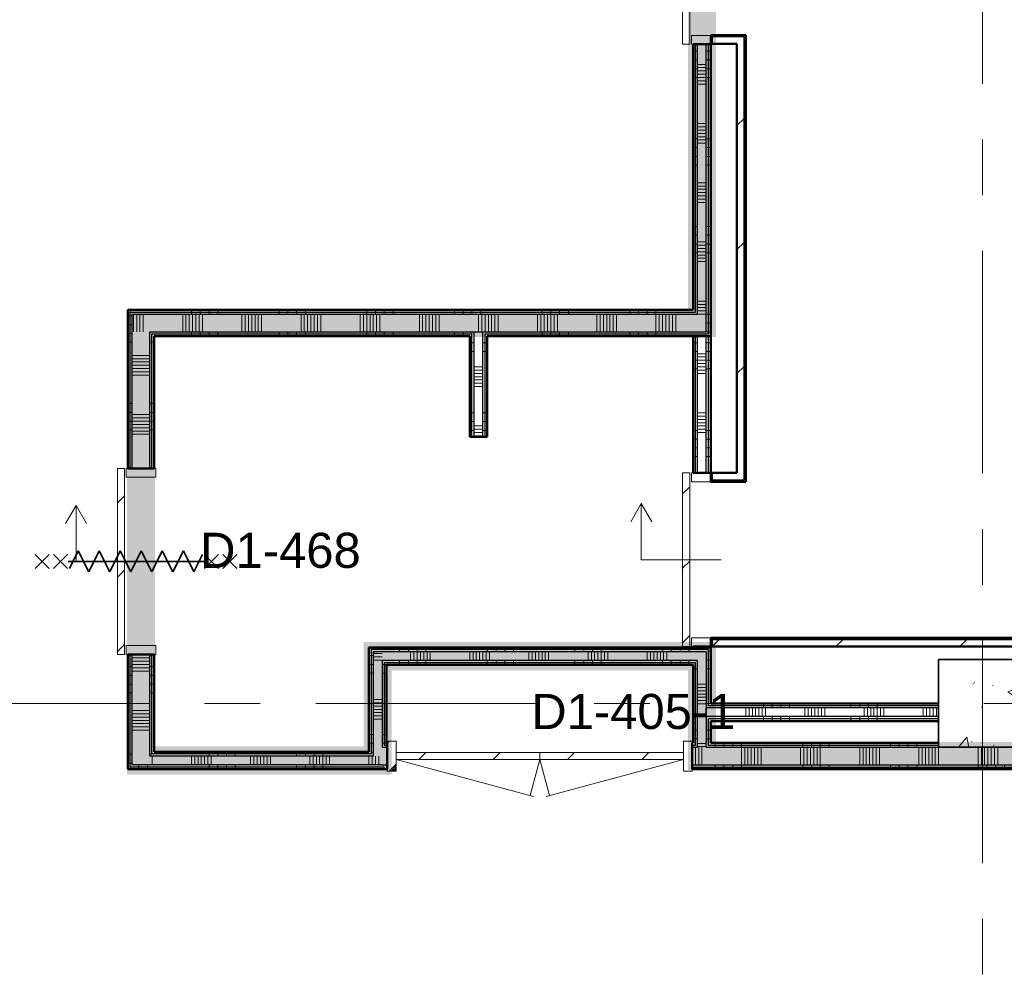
# Model space of a CAD drawing. Extents: x -2538 to 83400, y -8040 to 61900.
# Tile 5 of 105: x 10108 to 15725, y 6187 to 11700. Entities that reach past the tile are written whole.
import ezdxf

# ---------------------------------------------------------------- set-up
doc = ezdxf.new("R2010")
doc.units = 0
doc.header["$LTSCALE"] = 100
doc.linetypes.add('SCHEIDING_BRANDWEREND60', pattern=[3.2, 0.8, -1.6, 0.8])
doc.linetypes.add('stramien', pattern=[22.225, 12.7, -3.175, 3.175, -3.175])
for name, color, linetype, lineweight in [('00---0--FM-RUIMTENR', 7, 'Continuous', 18), ('BA20----_WANDEN', 14, 'Continuous', 50), ('BL$1A---_ALGEMEEN', 7, 'Continuous', 18), ('BL$7A---_STRAMIEN', 7, 'Continuous', 18), ('BL$8F---_HID-WAND', 7, 'Continuous', 18), ('BL20----_WANDEN', 7, 'Continuous', 25), ('BL28----_CONSTRUCTIES', 4, 'Continuous', 18), ('BL30----_BRANDSYMBOLEN', 14, 'Continuous', 35), ('BL30----_KOZIJNEN', 14, 'Continuous', 25), ('BL40----_BRANDWERENDESCHEIDING_60MIN', 84, 'SCHEIDING_BRANDWEREND60', 158)]:
    doc.layers.add(name, color=color, linetype=linetype, lineweight=lineweight)
doc.styles.add('Arial', font='arial.ttf', dxfattribs={"height": 200})
pattern_1 = [(45, (1253.4, 5927.3), (-353.553, 353.553), [])]
pattern_2 = [(90, (12587.5, 9895), (-500, 2e-12), []), (90, (12637.5, 9895), (-500, 2e-12), []), (90, (12687.5, 9895), (-500, 2e-12), []), (90, (12737.5, 9895), (-500, 2e-12), [])]
pattern_3 = [(180, (10875, 8860), (-3e-12, -500), []), (180, (10875, 8910), (-3e-12, -500), []), (180, (10875, 8960), (-3e-12, -500), []), (180, (10875, 9010), (-3e-12, -500), [])]
pattern_4 = [(270, (11337.5, 7525), (500, -2e-12), []), (270, (11287.5, 7525), (500, -2e-12), []), (270, (11237.5, 7525), (500, -2e-12), []), (270, (11187.5, 7525), (500, -2e-12), [])]
pattern_5 = [(0, (12100, 7622.5), (0, 500), []), (0, (12100, 7572.5), (0, 500), []), (0, (12100, 7522.5), (0, 500), []), (0, (12100, 7472.5), (0, 500), [])]
pattern_6 = [(270, (12925, 8120), (500, -2e-12), []), (270, (12875, 8120), (500, -2e-12), []), (270, (12825, 8120), (500, -2e-12), []), (270, (12775, 8120), (500, -2e-12), [])]
pattern_7 = [(90, (26575, 7425), (-500, -2e-12), []), (90, (26625, 7425), (-500, -2e-12), []), (90, (26675, 7425), (-500, -2e-12), []), (90, (26725, 7425), (-500, -2e-12), [])]
pattern_8 = [(270, (14500, 7800), (500, -2e-12), []), (270, (14450, 7800), (500, -2e-12), []), (270, (14400, 7800), (500, -2e-12), []), (270, (14350, 7800), (500, -2e-12), [])]
pattern_9 = [(180, (12775, 9807.5), (-4e-12, -500), []), (180, (12775, 9857.5), (-4e-12, -500), []), (180, (12775, 9907.5), (-4e-12, -500), []), (180, (12775, 9957.5), (-4e-12, -500), [])]
pattern_10 = [(225, (11941.6, 1572.68), (212.132, -212.132), [])]
pattern_11 = [(180, (14050, 11870), (7e-13, -500), []), (180, (14050, 11920), (7e-13, -500), []), (180, (14050, 11970), (7e-13, -500), []), (180, (14050, 12020), (7e-13, -500), [])]
pattern_12 = [(180, (14050, 9207.5), (-1e-12, -500), []), (180, (14050, 9257.5), (-1e-12, -500), []), (180, (14050, 9307.5), (-1e-12, -500), []), (180, (14050, 9357.5), (-1e-12, -500), [])]
pattern_13 = [(180, (14050, 7997.5), (-1e-12, -500), []), (180, (14050, 8047.5), (-1e-12, -500), []), (180, (14050, 8097.5), (-1e-12, -500), []), (180, (14050, 8147.5), (-1e-12, -500), [])]

# ---------------------------------------------------------------- blocks, each defined once
blk = doc.blocks.new('28_CL_beton - kolom - Betonkolom 500x500-V37-1')
at = {"layer": 'BL28----_CONSTRUCTIES'}
h = blk.add_hatch(dxfattribs=at)
h.set_pattern_fill('FP_39', color=256, style=0, pattern_type=2)
h.set_pattern_definition([(50, (-14346.6, -1872.7), (728.737, -63.756), [76.2, -838.2]), (355, (-14346.6, -1872.7), (-140.97, 764.228), [60.96, -670.56]), (100.451, (-14285.9, -1878), (587.77, 700.467), [64.76, -712.36]), (46.184, (-14346.6, -1669.5), (1084.316, -168.17), [114.3, -1257.3]), (96.636, (-14256.2, -1683.5), (949.61, 989.71), [97.14, -1068.54]), (351.184, (-14346.6, -1669.5), (949.62, 989.7), [91.44, -1005.84]), (21, (-14245, -1720.3), (606.458, -409.06), [76.2, -838.2]), (326, (-14245, -1720.3), (247.21, 736.753), [60.96, -670.56]), (71.451, (-14194.5, -1754.4), (853.668, 327.685), [64.76, -712.36]), (37.5, (-14346.6, -1872.68), (12.3547, 338.22), [3.353, -659.079, 3.353, -677.367, -673.1]), (37.5, (-14346.6, -1872.68), (12.3547, 338.22), [-1343.152, 3.353, -669.747]), (7.5, (-14346.6, -1872.68), (267.279, 400.722), [3.353, -384.759, 3.353, -643.839, -256.54]), (7.5, (-14346.6, -1872.68), (267.279, 400.722), [-1035.304, 3.353, -253.187]), (327.5, (-14573.18, -1872.68), (542.3633, -22.9153), [3.353, -250.647, 3.353, -789.127, -1051.56]), (327.5, (-14573.18, -1872.68), (542.3633, -22.9153), [-1046.48, 3.353, -1048.207]), (317.5, (-14674.78, -1872.7), (592.517, 101.707), [3.353, -326.847, 3.353, -522.935, -746.76]), (317.5, (-14674.78, -1872.7), (592.517, 101.707), [-856.488, 3.353, -743.407])])
h.paths.add_polyline_path([(-250, -250), (250, -250), (250, 250), (-250, 250)], flags=0)
at = {"layer": 'BL28----_CONSTRUCTIES', "lineweight": 35}
for p, q in [((250, 250), (-250, 250)), ((-250, 250), (-250, -250)), ((250, -250), (250, 250)), ((-250, -250), (250, -250))]:
    blk.add_line(p, q, dxfattribs=at)
blk = doc.blocks.new('32_DR_AMC_s_enkele schuifdeur_dt1 - 990x2160-V236-1')
at = {"layer": 'BL30----_KOZIJNEN', "lineweight": 18}
h = blk.add_hatch(dxfattribs=at)
h.set_pattern_fill('FP_1196', color=256, style=0, pattern_type=2)
h.set_pattern_definition([(315, (-2367.68, 12746.6), (212.132, 212.132), [])])
h.paths.add_polyline_path([(-170, 70), (820, 70), (820, 110), (-170, 110)], flags=0)
at = {"layer": 'BL$1A---_ALGEMEEN'}
for p, q in [((645, 346), (541.1, 406)), ((325, -109.9), (325, 346)), ((325, 346), (645, 346)), ((645, 346), (541.1, 286))]:
    blk.add_line(p, q, dxfattribs=at)
at = {"layer": 'BL30----_KOZIJNEN', "lineweight": 18}
for p, q in [((820, 110), (-170, 110)), ((-170, 110), (-170, 70)), ((-170, 70), (820, 70)), ((-120, 60), (-170, 60)), ((-170, 60), (-170, -60)), ((-120, -60), (-120, 60)), ((820, 60), (770, 60)), ((770, 60), (770, -60)), ((820, 70), (820, 110)), ((820, -60), (820, 60)), ((-170, -60), (-120, -60)), ((770, -60), (820, -60))]:
    blk.add_line(p, q, dxfattribs=at)
blk = doc.blocks.new('32_DR_AMC_s_enkele schuifdeur_dt1 - 1660x2160_wbdbo60-V245-1')
at = {"layer": 'BL30----_KOZIJNEN', "lineweight": 18}
h = blk.add_hatch(dxfattribs=at)
h.set_pattern_fill('FP_1213', color=256, style=0, pattern_type=2)
h.set_pattern_definition([(135, (6787.7, -12746.6), (-500, -500), []), (135, (6787.7, -12576.6), (-500, -500), []), (135, (6787.7, -12566.6), (-500, -500), []), (135, (6787.7, -12556.6), (-500, -500), []), (135, (6787.7, -12546.6), (-500, -500), []), (135, (6787.7, -12536.6), (-500, -500), []), (135, (6787.7, -12526.6), (-500, -500), []), (135, (6787.7, -12516.6), (-500, -500), [])])
h.paths.add_polyline_path([(1155, -40), (1155, 60), (1105, 60), (1105, -60), (1155, -60)], flags=0)
h = blk.add_hatch(dxfattribs=at)
h.set_pattern_fill('FP_1214', color=256, style=0, pattern_type=2)
h.set_pattern_definition([(135, (6787.68, -12746.6), (-212.132, -212.132), [])])
h.paths.add_polyline_path([(1155, -70), (-505, -70), (-505, -110), (1155, -110)], flags=0)
at = {"layer": 'BL$1A---_ALGEMEEN'}
for p, q in [((325, 109.9), (325, -346)), ((645, -346), (541.1, -286)), ((325, -346), (645, -346)), ((645, -346), (541.1, -406))]:
    blk.add_line(p, q, dxfattribs=at)
at = {"layer": 'BL30----_BRANDSYMBOLEN'}
for p, q in [((285, 466.4), (365, 546.4)), ((365, 466.4), (285, 546.4)), ((285, 361.4), (365, 441.4)), ((365, 361.4), (285, 441.4)), ((365, 351.4), (265, 301.4)), ((325, -416.3), (325, 358.7)), ((325, -416.3), (325, 358.7)), ((265, 301.4), (385, 241.4)), ((385, 241.4), (265, 181.4)), ((265, 181.4), (385, 121.4)), ((385, 121.4), (265, 61.4)), ((265, 61.4), (385, 1.4)), ((385, 1.4), (265, -58.6)), ((265, -58.6), (385, -118.6)), ((385, -118.6), (265, -178.6)), ((265, -178.6), (385, -238.6)), ((385, -238.6), (265, -298.6)), ((265, -298.6), (385, -358.6)), ((385, -358.6), (285, -408.6)), ((365, -498.7), (285, -418.6)), ((285, -498.7), (365, -418.6)), ((285, -603.6), (365, -523.6)), ((365, -603.6), (285, -523.6))]:
    blk.add_line(p, q, dxfattribs=at)
at = {"layer": 'BL30----_KOZIJNEN', "lineweight": 18}
for p, q in [((-505, -60), (-505, 60)), ((-505, 60), (-455, 60)), ((-455, 60), (-455, -60)), ((1105, -60), (1105, 60)), ((1105, 60), (1155, 60)), ((1155, 60), (1155, -60)), ((-455, -60), (-505, -60)), ((-505, -70), (1155, -70)), ((-505, -110), (-505, -70)), ((1155, -110), (-505, -110)), ((1155, -60), (1105, -60)), ((1155, -70), (1155, -110))]:
    blk.add_line(p, q, dxfattribs=at)
blk = doc.blocks.new('32_DR_AMC_s_enkele schuifdeur_dt1 - 1060x2160_wbdbo60-V252-1')
at = {"layer": 'BL30----_KOZIJNEN', "lineweight": 18}
h = blk.add_hatch(dxfattribs=at)
h.set_pattern_fill('FP_1227', color=256, style=0, pattern_type=2)
h.set_pattern_definition([(315, (-2357.68, 9546.6), (212.132, 212.132), [])])
h.paths.add_polyline_path([(-205, 95), (855, 95), (855, 135), (-205, 135)], flags=0)
at = {"layer": 'BL$1A---_ALGEMEEN'}
for p, q in [((645, 371), (541.1, 431)), ((325, -84.9), (325, 371)), ((325, 371), (645, 371)), ((645, 371), (541.1, 311))]:
    blk.add_line(p, q, dxfattribs=at)
at = {"layer": 'BL30----_BRANDSYMBOLEN'}
for p, q in [((285, 603.6), (365, 523.6)), ((365, 603.6), (285, 523.6)), ((365, 498.7), (285, 418.6)), ((285, 498.7), (365, 418.6)), ((385, 358.6), (285, 408.6)), ((325, 416.3), (325, -358.7)), ((325, 416.3), (325, -358.7)), ((265, 298.6), (385, 358.6)), ((385, 238.6), (265, 298.6)), ((265, 178.6), (385, 238.6)), ((385, 118.6), (265, 178.6)), ((265, 58.6), (385, 118.6)), ((385, -1.4), (265, 58.6)), ((265, -61.4), (385, -1.4)), ((385, -121.4), (265, -61.4)), ((265, -181.4), (385, -121.4)), ((385, -241.4), (265, -181.4)), ((265, -301.4), (385, -241.4)), ((365, -351.4), (265, -301.4)), ((285, -361.4), (365, -441.4)), ((365, -361.4), (285, -441.4)), ((285, -466.4), (365, -546.4)), ((365, -466.4), (285, -546.4))]:
    blk.add_line(p, q, dxfattribs=at)
at = {"layer": 'BL30----_KOZIJNEN', "lineweight": 18}
for p, q in [((855, 135), (-205, 135)), ((-205, 135), (-205, 95)), ((855, 95), (855, 135)), ((-205, 95), (855, 95)), ((-155, 85), (-205, 85)), ((-205, 85), (-205, -85)), ((-155, -85), (-155, 85)), ((855, 85), (805, 85)), ((805, 85), (805, -85)), ((855, -85), (855, 85)), ((-205, -85), (-155, -85)), ((805, -85), (855, -85))]:
    blk.add_line(p, q, dxfattribs=at)
blk = doc.blocks.new('32_DR_AMC_s_dubbele deur_dt1 - 1740x2160-V273-1')
at = {"layer": 'BL30----_KOZIJNEN', "lineweight": 18}
h = blk.add_hatch(dxfattribs=at)
h.set_pattern_fill('FP_1277', color=256, style=0, pattern_type=2)
h.set_pattern_definition([(225, (11941.6, 1572.7), (500, -500), []), (225, (11771.6, 1572.7), (500, -500), []), (225, (11761.6, 1572.7), (500, -500), []), (225, (11751.6, 1572.7), (500, -500), []), (225, (11741.6, 1572.7), (500, -500), []), (225, (11731.6, 1572.7), (500, -500), []), (225, (11721.6, 1572.7), (500, -500), []), (225, (11711.6, 1572.7), (500, -500), [])])
h.paths.add_polyline_path([(-750, 85), (-750, -85), (-700, -85), (-700, 85)], flags=0)
h.paths.add_polyline_path([(940, 85), (940, -85), (990, -85), (990, 85)], flags=0)
h = blk.add_hatch(dxfattribs=at)
h.set_pattern_fill('FP_1276', color=256, style=0, pattern_type=2)
h.set_pattern_definition(pattern_10)
h.paths.add_polyline_path([(-700, 20), (-700, -20), (120, -20), (120, 20)], flags=0)
h = blk.add_hatch(dxfattribs=at)
h.set_pattern_fill('FP_1276', color=256, style=0, pattern_type=2)
h.set_pattern_definition(pattern_10)
h.paths.add_polyline_path([(120, 20), (120, -20), (940, -20), (939, 20)], flags=0)
for p, q in [((-700, 20), (84.4, 230.2)), ((120, 20), (65.1, 225)), ((120, 20), (174.9, 225)), ((940, 20), (155.6, 230.2)), ((-700, 85), (-750, 85)), ((-750, 85), (-750, -85)), ((-700, -85), (-700, 85)), ((990, 85), (940, 85)), ((940, 85), (940, -85)), ((990, -85), (990, 85)), ((120, 20), (-700, 20)), ((-700, 20), (-700, -20)), ((120, -20), (120, 20)), ((940, 20), (120, 20)), ((120, 20), (120, -20)), ((940, -20), (940, 20)), ((-700, -20), (120, -20)), ((120, -20), (940, -20)), ((-750, -85), (-700, -85)), ((940, -85), (990, -85))]:
    blk.add_line(p, q, dxfattribs=at)

msp = doc.modelspace()

# ---------------------------------------------------------------- hatches: boundary and pattern name
at = {"layer": 'BA20----_WANDEN', "lineweight": 18}
h = msp.add_hatch(dxfattribs=at)
h.set_pattern_fill('FP_1365', color=256, angle=90, style=0, pattern_type=2)
h.set_pattern_definition(pattern_11)
h.paths.add_polyline_path([(14050, 9907.5), (14050, 11560), (14037.5, 11560), (14037.5, 9907.5)], flags=0)
h.paths.add_polyline_path([(14037.5, 13220), (14050, 13220), (14050, 13432.5), (14037.5, 13432.5), (14037.5, 13295)], flags=0)
h = msp.add_hatch(dxfattribs=at)
h.set_pattern_fill('FP_1365', color=256, angle=90, style=0, pattern_type=2)
h.set_pattern_definition(pattern_11)
h.paths.add_polyline_path([(14037.5, 9920), (14037.5, 11560), (14025, 11560), (14025, 9920)], flags=0)
h.paths.add_polyline_path([(14025, 13220), (14037.5, 13220), (14037.5, 13420), (14025, 13420), (14025, 13295)], flags=0)
h = msp.add_hatch(dxfattribs=at)
h.set_pattern_fill('FP_1366', color=256, angle=90, style=0, pattern_type=2)
h.set_pattern_definition([(180, (14050, 11670), (-2e-12, -337.5), []), (180, (14050, 11688.75), (-2e-12, -337.5), []), (180, (14050, 11707.5), (-2e-12, -337.5), []), (180, (14050, 11726.25), (-2e-12, -337.5), []), (180, (14050, 11745), (-2e-12, -337.5), []), (180, (14050, 11763.75), (-2e-12, -337.5), []), (180, (14050, 11782.5), (-2e-12, -337.5), [])])
h.paths.add_polyline_path([(14025, 10020), (14025, 11560), (13975, 11560), (13975, 10020)], flags=0)
h.paths.add_polyline_path([(13975, 13220), (14025, 13220), (14025, 13320), (13975, 13320), (13975, 13295)], flags=0)
h = msp.add_hatch(dxfattribs=at)
h.set_pattern_fill('FP_1365', color=256, angle=90, style=0, pattern_type=2)
h.set_pattern_definition(pattern_11)
h.paths.add_polyline_path([(13962.5, 10045), (13962.5, 11560), (13950, 11560), (13950, 10045)], flags=0)
h.paths.add_polyline_path([(13962.5, 13220), (13962.5, 13295), (13950, 13295), (13950, 13220)], flags=0)
h = msp.add_hatch(dxfattribs=at)
h.set_pattern_fill('FP_1365', color=256, angle=90, style=0, pattern_type=2)
h.set_pattern_definition(pattern_11)
h.paths.add_polyline_path([(13962.5, 10032.5), (13975, 10032.5), (13975, 11560), (13962.5, 11560), (13962.5, 10045)], flags=0)
h.paths.add_polyline_path([(13962.5, 13220), (13975, 13220), (13975, 13307.5), (13962.5, 13307.5), (13962.5, 13295)], flags=0)
h = msp.add_hatch(dxfattribs=at)
h.set_pattern_fill('FP_44', color=256, style=0, pattern_type=2)
h.set_pattern_definition(pattern_1)
h.paths.add_polyline_path([(14240, 9065), (14250, 9065), (14250, 11602), (14240, 11602), (14240, 9075)], flags=0)
h = msp.add_hatch(dxfattribs=at)
h.set_pattern_fill('FP_44', color=256, style=0, pattern_type=2)
h.set_pattern_definition(pattern_1)
h.paths.add_polyline_path([(14240, 9075), (14240, 11562), (14200, 11562), (14200, 9075)], flags=0)
h = msp.add_hatch(dxfattribs=at)
h.set_pattern_fill('FP_1079', color=256, angle=90, style=0, pattern_type=2)
h.set_pattern_definition(pattern_2)
h.paths.add_polyline_path([(13709, 10032.5), (13962.5, 10032.5), (13962.5, 10045), (10725, 10045), (10725, 10032.5), (12303.9, 10032.5)], flags=0)
h = msp.add_hatch(dxfattribs=at)
h.set_pattern_fill('FP_1081', color=256, angle=90, style=0, pattern_type=2)
h.set_pattern_definition(pattern_3)
h.paths.add_polyline_path([(10737.5, 7425), (10737.5, 8080), (10725, 8080), (10725, 7425)], flags=0)
h.paths.add_polyline_path([(10737.5, 9140), (10737.5, 10032.5), (10725, 10032.5), (10725, 9140)], flags=0)
h = msp.add_hatch(dxfattribs=at)
h.set_pattern_fill('FP_1079', color=256, angle=90, style=0, pattern_type=2)
h.set_pattern_definition(pattern_2)
h.paths.add_polyline_path([(13975, 10020), (13975, 10032.5), (10737.5, 10032.5), (10737.5, 10020), (13709, 10020)], flags=0)
h = msp.add_hatch(dxfattribs=at)
h.set_pattern_fill('FP_1081', color=256, angle=90, style=0, pattern_type=2)
h.set_pattern_definition(pattern_3)
h.paths.add_polyline_path([(10750, 7437.5), (10750, 8080), (10737.5, 8080), (10737.5, 7437.5)], flags=0)
h.paths.add_polyline_path([(10750, 9140), (10750, 10020), (10737.5, 10020), (10737.5, 9140)], flags=0)
h = msp.add_hatch(dxfattribs=at)
h.set_pattern_fill('FP_1080', color=256, angle=90, style=0, pattern_type=2)
h.set_pattern_definition([(90, (12387.5, 9895), (-337.5, 1e-12), []), (90, (12406.25, 9895), (-337.5, 1e-12), []), (90, (12425, 9895), (-337.5, 1e-12), []), (90, (12443.75, 9895), (-337.5, 1e-12), []), (90, (12462.5, 9895), (-337.5, 1e-12), []), (90, (12481.25, 9895), (-337.5, 1e-12), []), (90, (12500, 9895), (-337.5, 1e-12), [])])
h.paths.add_polyline_path([(12700, 9920), (14025, 9920), (14025, 10020), (10750, 10020), (10750, 9920), (12303.9, 9920)], flags=0)
h = msp.add_hatch(dxfattribs=at)
h.set_pattern_fill('FP_1082', color=256, angle=90, style=0, pattern_type=2)
h.set_pattern_definition([(180, (10875, 8660), (-2e-12, -337.5), []), (180, (10875, 8678.75), (-2e-12, -337.5), []), (180, (10875, 8697.5), (-2e-12, -337.5), []), (180, (10875, 8716.25), (-2e-12, -337.5), []), (180, (10875, 8735), (-2e-12, -337.5), []), (180, (10875, 8753.75), (-2e-12, -337.5), []), (180, (10875, 8772.5), (-2e-12, -337.5), [])])
h.paths.add_polyline_path([(10850, 7450), (10850, 8080), (10750, 8080), (10750, 7450)], flags=0)
h.paths.add_polyline_path([(10850, 9140), (10850, 9920), (10750, 9920), (10750, 9140)], flags=0)
h = msp.add_hatch(dxfattribs=at)
h.set_pattern_fill('FP_1079', color=256, angle=90, style=0, pattern_type=2)
h.set_pattern_definition(pattern_2)
h.paths.add_polyline_path([(13709, 9907.5), (14037.5, 9907.5), (14037.5, 9920), (12750, 9920), (12750, 9907.5), (12762.5, 9907.5)], flags=0)
h.paths.add_polyline_path([(12303.9, 9907.5), (12700, 9907.5), (12700, 9920), (10850, 9920), (10850, 9907.5), (10862.5, 9907.5)], flags=0)
h = msp.add_hatch(dxfattribs=at)
h.set_pattern_fill('FP_1081', color=256, angle=90, style=0, pattern_type=2)
h.set_pattern_definition(pattern_3)
h.paths.add_polyline_path([(10862.5, 7500), (10862.5, 8080), (10850, 8080), (10850, 7500)], flags=0)
h.paths.add_polyline_path([(10850, 9140), (10862.5, 9140), (10862.5, 9907.5), (10850, 9907.5), (10850, 9895)], flags=0)
h = msp.add_hatch(dxfattribs=at)
h.set_pattern_fill('FP_1079', color=256, angle=90, style=0, pattern_type=2)
h.set_pattern_definition(pattern_2)
h.paths.add_polyline_path([(14050, 9895), (14050, 9907.5), (12762.5, 9907.5), (12762.5, 9895), (13709, 9895)], flags=0)
h.paths.add_polyline_path([(12687.5, 9895), (12687.5, 9907.5), (10862.5, 9907.5), (10862.5, 9895), (12675, 9895)], flags=0)
h = msp.add_hatch(dxfattribs=at)
h.set_pattern_fill('FP_1081', color=256, angle=90, style=0, pattern_type=2)
h.set_pattern_definition(pattern_3)
h.paths.add_polyline_path([(10875, 7512.5), (10875, 8080), (10862.5, 8080), (10862.5, 7512.5)], flags=0)
h.paths.add_polyline_path([(10875, 9140), (10875, 9895), (10862.5, 9895), (10862.5, 9140)], flags=0)
h = msp.add_hatch(dxfattribs=at)
h.set_pattern_fill('FP_1174', color=256, angle=90, style=0, pattern_type=2)
h.set_pattern_definition(pattern_9)
h.paths.add_polyline_path([(12687.5, 9320), (12687.5, 9895), (12675, 9895), (12675, 9320)], flags=0)
h = msp.add_hatch(dxfattribs=at)
h.set_pattern_fill('FP_1174', color=256, angle=90, style=0, pattern_type=2)
h.set_pattern_definition(pattern_9)
h.paths.add_polyline_path([(12700, 9320), (12700, 9907.5), (12687.5, 9907.5), (12687.5, 9320)], flags=0)
h = msp.add_hatch(dxfattribs=at)
h.set_pattern_fill('FP_1175', color=256, angle=90, style=0, pattern_type=2)
h.set_pattern_definition([(180, (12775, 9607.5), (-1e-12, -337.5), []), (180, (12775, 9626.25), (-1e-12, -337.5), []), (180, (12775, 9645), (-1e-12, -337.5), []), (180, (12775, 9663.75), (-1e-12, -337.5), []), (180, (12775, 9682.5), (-1e-12, -337.5), []), (180, (12775, 9701.25), (-1e-12, -337.5), []), (180, (12775, 9720), (-1e-12, -337.5), [])])
h.paths.add_polyline_path([(12700, 9320), (12750, 9320), (12750, 9920), (12700, 9920), (12700, 9895)], flags=0)
h = msp.add_hatch(dxfattribs=at)
h.set_pattern_fill('FP_1174', color=256, angle=90, style=0, pattern_type=2)
h.set_pattern_definition(pattern_9)
h.paths.add_polyline_path([(12762.5, 9320), (12762.5, 9907.5), (12750, 9907.5), (12750, 9320)], flags=0)
h = msp.add_hatch(dxfattribs=at)
h.set_pattern_fill('FP_1174', color=256, angle=90, style=0, pattern_type=2)
h.set_pattern_definition(pattern_9)
h.paths.add_polyline_path([(12775, 9320), (12775, 9895), (12762.5, 9895), (12762.5, 9320)], flags=0)
h = msp.add_hatch(dxfattribs=at)
h.set_pattern_fill('FP_1367', color=256, angle=90, style=0, pattern_type=2)
h.set_pattern_definition(pattern_12)
h.paths.add_polyline_path([(13962.5, 8120), (13962.5, 8125), (13950, 8125), (13950, 8120)], flags=0)
h.paths.add_polyline_path([(13962.5, 9115), (13962.5, 9895), (13950, 9895), (13950, 9115)], flags=0)
h = msp.add_hatch(dxfattribs=at)
h.set_pattern_fill('FP_1367', color=256, angle=90, style=0, pattern_type=2)
h.set_pattern_definition(pattern_12)
h.paths.add_polyline_path([(13975, 8120), (13975, 8125), (13962.5, 8125), (13962.5, 8120)], flags=0)
h.paths.add_polyline_path([(13975, 9115), (13975, 9895), (13962.5, 9895), (13962.5, 9115)], flags=0)
h = msp.add_hatch(dxfattribs=at)
h.set_pattern_fill('FP_1368', color=256, angle=90, style=0, pattern_type=2)
h.set_pattern_definition([(180, (14050, 9007.5), (-7e-13, -337.5), []), (180, (14050, 9026.25), (-7e-13, -337.5), []), (180, (14050, 9045), (-7e-13, -337.5), []), (180, (14050, 9063.75), (-7e-13, -337.5), []), (180, (14050, 9082.5), (-7e-13, -337.5), []), (180, (14050, 9101.25), (-7e-13, -337.5), []), (180, (14050, 9120), (-7e-13, -337.5), [])])
h.paths.add_polyline_path([(14025, 8120), (14025, 8125), (13975, 8125), (13975, 8120)], flags=0)
h.paths.add_polyline_path([(14025, 9115), (14025, 9895), (13975, 9895), (13975, 9115)], flags=0)
h = msp.add_hatch(dxfattribs=at)
h.set_pattern_fill('FP_1367', color=256, angle=90, style=0, pattern_type=2)
h.set_pattern_definition(pattern_12)
h.paths.add_polyline_path([(14037.5, 8120), (14037.5, 8125), (14025, 8125), (14025, 8120)], flags=0)
h.paths.add_polyline_path([(14037.5, 9115), (14037.5, 9895), (14025, 9895), (14025, 9115)], flags=0)
h = msp.add_hatch(dxfattribs=at)
h.set_pattern_fill('FP_1367', color=256, angle=90, style=0, pattern_type=2)
h.set_pattern_definition(pattern_12)
h.paths.add_polyline_path([(14050, 8120), (14050, 8125), (14037.5, 8125), (14037.5, 8120)], flags=0)
h.paths.add_polyline_path([(14050, 9115), (14050, 9895), (14037.5, 9895), (14037.5, 9115)], flags=0)
h = msp.add_hatch(dxfattribs=at)
h.set_pattern_fill('FP_44', color=256, style=0, pattern_type=2)
h.set_pattern_definition(pattern_1)
h.paths.add_polyline_path([(17106.6, 8165), (17106.6, 8175), (14050, 8175), (14050, 8165), (17066.6, 8165)], flags=0)
h = msp.add_hatch(dxfattribs=at)
h.set_pattern_fill('FP_44', color=256, style=0, pattern_type=2)
h.set_pattern_definition(pattern_1)
h.paths.add_polyline_path([(17066.6, 8125), (17066.6, 8165), (14050, 8165), (14050, 8125), (15114, 8125)], flags=0)
h = msp.add_hatch(dxfattribs=at)
h.set_pattern_fill('FP_1085', color=256, angle=90, style=0, pattern_type=2)
h.set_pattern_definition(pattern_5)
h.paths.add_polyline_path([(12100, 7525), (12112.5, 7525), (12112.5, 8120), (12100, 8120), (12100, 7548.7)], flags=0)
h = msp.add_hatch(dxfattribs=at)
h.set_pattern_fill('FP_1087', color=256, angle=-270, style=0, pattern_type=2)
h.set_pattern_definition(pattern_6)
h.paths.add_polyline_path([(14050, 8107.5), (14050, 8120), (12112.5, 8120), (12112.5, 8107.5), (14037.5, 8107.5)], flags=0)
h = msp.add_hatch(dxfattribs=at)
h.set_pattern_fill('FP_1085', color=256, angle=90, style=0, pattern_type=2)
h.set_pattern_definition(pattern_5)
h.paths.add_polyline_path([(12112.5, 7512.5), (12125, 7512.5), (12125, 8107.5), (12112.5, 8106.6), (12112.5, 7525)], flags=0)
h = msp.add_hatch(dxfattribs=at)
h.set_pattern_fill('FP_1087', color=256, angle=-270, style=0, pattern_type=2)
h.set_pattern_definition(pattern_6)
h.paths.add_polyline_path([(14025, 8095), (14037.5, 8095), (14037.5, 8107.5), (12125, 8106.6), (12125, 8095), (13709, 8095)], flags=0)
h = msp.add_hatch(dxfattribs=at)
h.set_pattern_fill('FP_1086', color=256, angle=90, style=0, pattern_type=2)
h.set_pattern_definition([(0, (12100, 7822.5), (0, 337.5), []), (0, (12100, 7803.75), (0, 337.5), []), (0, (12100, 7785), (0, 337.5), []), (0, (12100, 7766.25), (0, 337.5), []), (0, (12100, 7747.5), (0, 337.5), []), (0, (12100, 7728.75), (0, 337.5), []), (0, (12100, 7710), (0, 337.5), [])])
h.paths.add_polyline_path([(12125, 7500), (12175, 7500), (12175, 8095), (12125, 8095), (12125, 7512.5)], flags=0)
h = msp.add_hatch(dxfattribs=at)
h.set_pattern_fill('FP_1088', color=256, angle=-270, style=0, pattern_type=2)
h.set_pattern_definition([(270, (13125, 8120), (337.5, -1e-12), []), (270, (13106.25, 8120), (337.5, -1e-12), []), (270, (13087.5, 8120), (337.5, -1e-12), []), (270, (13068.75, 8120), (337.5, -1e-12), []), (270, (13050, 8120), (337.5, -1e-12), []), (270, (13031.25, 8120), (337.5, -1e-12), []), (270, (13012.5, 8120), (337.5, -1e-12), [])])
h.paths.add_polyline_path([(13975, 8045), (14025, 8045), (14025, 8095), (12175, 8095), (12175, 8045), (13709, 8045)], flags=0)
h = msp.add_hatch(dxfattribs=at)
h.set_pattern_fill('FP_1369', color=256, angle=90, style=0, pattern_type=2)
h.set_pattern_definition(pattern_13)
h.paths.add_polyline_path([(14037.5, 7562.5), (14037.5, 7725), (14025, 7725), (14025, 7562.5)], flags=0)
h.paths.add_polyline_path([(14037.5, 7775), (14037.5, 8095), (14025, 8095), (14025, 7775)], flags=0)
h = msp.add_hatch(dxfattribs=at)
h.set_pattern_fill('FP_1369', color=256, angle=90, style=0, pattern_type=2)
h.set_pattern_definition(pattern_13)
h.paths.add_polyline_path([(14037.5, 7575), (14050, 7575), (14050, 7712.5), (14037.5, 7712.5)], flags=0)
h.paths.add_polyline_path([(14037.5, 7787.5), (14050, 7787.5), (14050, 8107.5), (14037.5, 8106.6), (14037.5, 7827.6)], flags=0)
h = msp.add_hatch(dxfattribs=at)
h.set_pattern_fill('FP_1085', color=256, angle=90, style=0, pattern_type=2)
h.set_pattern_definition(pattern_5)
h.paths.add_polyline_path([(12187.5, 7550), (12187.5, 8045), (12175, 8045), (12175, 7550)], flags=0)
h = msp.add_hatch(dxfattribs=at)
h.set_pattern_fill('FP_1087', color=256, angle=-270, style=0, pattern_type=2)
h.set_pattern_definition(pattern_6)
h.paths.add_polyline_path([(13962.5, 8032.5), (13975, 8032.5), (13975, 8045), (12187.5, 8045), (12187.5, 8032.5), (13709, 8032.5)], flags=0)
h = msp.add_hatch(dxfattribs=at)
h.set_pattern_fill('FP_1370', color=256, angle=90, style=0, pattern_type=2)
h.set_pattern_definition([(180, (14050, 7797.5), (-7e-13, -337.5), []), (180, (14050, 7816.25), (-7e-13, -337.5), []), (180, (14050, 7835), (-7e-13, -337.5), []), (180, (14050, 7853.75), (-7e-13, -337.5), []), (180, (14050, 7872.5), (-7e-13, -337.5), []), (180, (14050, 7891.25), (-7e-13, -337.5), []), (180, (14050, 7910), (-7e-13, -337.5), [])])
h.paths.add_polyline_path([(14025, 7550), (14025, 8045), (13975, 8045), (13975, 7550)], flags=0)
h = msp.add_hatch(dxfattribs=at)
h.set_pattern_fill('FP_1085', color=256, angle=90, style=0, pattern_type=2)
h.set_pattern_definition(pattern_5)
h.paths.add_polyline_path([(12187.5, 7562.5), (12200, 7562.5), (12200, 8032.5), (12187.5, 8032.5)], flags=0)
h = msp.add_hatch(dxfattribs=at)
h.set_pattern_fill('FP_1087', color=256, angle=-270, style=0, pattern_type=2)
h.set_pattern_definition(pattern_6)
h.paths.add_polyline_path([(13950, 8020), (13962.5, 8020), (13962.5, 8032.5), (12200, 8032.5), (12200, 8020), (13709, 8020)], flags=0)
h = msp.add_hatch(dxfattribs=at)
h.set_pattern_fill('FP_1369', color=256, angle=90, style=0, pattern_type=2)
h.set_pattern_definition(pattern_13)
h.paths.add_polyline_path([(13962.5, 7575), (13962.5, 8020), (13950, 8020), (13950, 7575)], flags=0)
h = msp.add_hatch(dxfattribs=at)
h.set_pattern_fill('FP_1369', color=256, angle=90, style=0, pattern_type=2)
h.set_pattern_definition(pattern_13)
h.paths.add_polyline_path([(13962.5, 7562.5), (13975, 7562.5), (13975, 8032.5), (13962.5, 8032.5), (13962.5, 7575)], flags=0)
h = msp.add_hatch(dxfattribs=at)
h.set_pattern_fill('FP_1092', color=256, angle=-270, style=0, pattern_type=2)
h.set_pattern_definition([(270, (14700, 7800), (337.5, -1e-12), []), (270, (14681.25, 7800), (337.5, -1e-12), []), (270, (14662.5, 7800), (337.5, -1e-12), []), (270, (14643.75, 7800), (337.5, -1e-12), []), (270, (14625, 7800), (337.5, -1e-12), []), (270, (14606.25, 7800), (337.5, -1e-12), []), (270, (14587.5, 7800), (337.5, -1e-12), [])])
h.paths.add_polyline_path([(15350, 7725), (15350, 7775), (14025, 7775), (14025, 7725), (15114, 7725)], flags=0)
h = msp.add_hatch(dxfattribs=at)
h.set_pattern_fill('FP_1091', color=256, angle=-270, style=0, pattern_type=2)
h.set_pattern_definition(pattern_8)
h.paths.add_polyline_path([(15350, 7775), (15350, 7787.5), (14037.5, 7787.5), (14037.5, 7775), (15114, 7775)], flags=0)
h = msp.add_hatch(dxfattribs=at)
h.set_pattern_fill('FP_1091', color=256, angle=-270, style=0, pattern_type=2)
h.set_pattern_definition(pattern_8)
h.paths.add_polyline_path([(15350, 7787.5), (15350, 7800), (14050, 7800), (14050, 7787.5), (15114, 7787.5)], flags=0)
h = msp.add_hatch(dxfattribs=at)
h.set_pattern_fill('FP_1091', color=256, angle=-270, style=0, pattern_type=2)
h.set_pattern_definition(pattern_8)
h.paths.add_polyline_path([(15350, 7712.5), (15350, 7725), (14037.5, 7725), (14037.5, 7712.5), (15114, 7712.5)], flags=0)
h = msp.add_hatch(dxfattribs=at)
h.set_pattern_fill('FP_1091', color=256, angle=-270, style=0, pattern_type=2)
h.set_pattern_definition(pattern_8)
h.paths.add_polyline_path([(15350, 7700), (15350, 7712.5), (14050, 7712.5), (14050, 7700), (15114, 7700)], flags=0)
h = msp.add_hatch(dxfattribs=at)
h.set_pattern_fill('FP_1090', color=256, angle=90, style=0, pattern_type=2)
h.set_pattern_definition([(90, (26375, 7425), (-337.5, -1e-12), []), (90, (26393.75, 7425), (-337.5, -1e-12), []), (90, (26412.5, 7425), (-337.5, -1e-12), []), (90, (26431.25, 7425), (-337.5, -1e-12), []), (90, (26450, 7425), (-337.5, -1e-12), []), (90, (26468.75, 7425), (-337.5, -1e-12), []), (90, (26487.5, 7425), (-337.5, -1e-12), [])])
h.paths.add_polyline_path([(40550, 7450), (40575, 7450), (40575, 7550), (28090, 7550), (28090, 7450), (40405, 7450)], flags=0)
h.paths.add_polyline_path([(26354.4, 7450), (27090, 7450), (27090, 7550), (25475, 7550), (25475, 7450)], flags=0)
h.paths.add_polyline_path([(23650, 7450), (24265, 7450), (24265, 7550), (22640, 7550), (22640, 7450), (23544.3, 7450)], flags=0)
h.paths.add_polyline_path([(20734.2, 7450), (21640, 7450), (21640, 7550), (13945, 7550), (13945, 7450), (17924.1, 7450)], flags=0)
h.paths.add_polyline_path([(12205, 7450), (12205, 7550), (12175, 7550), (12175, 7450), (12200, 7450)], flags=0)
h = msp.add_hatch(dxfattribs=at)
h.set_pattern_fill('FP_1089', color=256, angle=90, style=0, pattern_type=2)
h.set_pattern_definition(pattern_7)
h.paths.add_polyline_path([(40550, 7550), (40562.5, 7550), (40562.5, 7562.5), (39250, 7562.5), (39250, 7550), (40405, 7550)], flags=0)
h.paths.add_polyline_path([(38750, 7550), (38750, 7562.5), (31450, 7561.9), (31450, 7550), (37594.9, 7550)], flags=0)
h.paths.add_polyline_path([(30925, 7550), (30925, 7562.5), (29149.8, 7562.5), (29149.8, 7550), (30569.6, 7550)], flags=0)
h.paths.add_polyline_path([(27090, 7550), (27090, 7562.5), (26600, 7562.5), (26600, 7550)], flags=0)
h.paths.add_polyline_path([(28090, 7550), (29049.8, 7550), (29049.8, 7562.5), (28090, 7562.5)], flags=0)
h.paths.add_polyline_path([(24200, 7550), (24265, 7550), (24265, 7562.5), (24200, 7562.5)], flags=0)
h.paths.add_polyline_path([(25475, 7550), (26500, 7550), (26500, 7562.5), (25475, 7562.5)], flags=0)
h.paths.add_polyline_path([(23650, 7550), (24100, 7550), (24100, 7562.5), (23650, 7562.5), (23650, 7558.7)], flags=0)
h.paths.add_polyline_path([(22640, 7550), (23150, 7550), (23150, 7562.5), (22640, 7562.5)], flags=0)
h.paths.add_polyline_path([(21640, 7550), (21640, 7562.5), (21425, 7562.5), (21425, 7550), (21436.8, 7550)], flags=0)
h.paths.add_polyline_path([(20734.2, 7550), (21375, 7550), (21375, 7562.5), (15850, 7562.5), (15850, 7550), (17924.1, 7550)], flags=0)
h.paths.add_polyline_path([(14060.2, 7550), (15350, 7550), (15350, 7562.5), (14025, 7562.5), (14025, 7550)], flags=0)
h.paths.add_polyline_path([(13945, 7550), (13975, 7550), (13975, 7562.5), (13945, 7562.5)], flags=0)
h.paths.add_polyline_path([(12200, 7550), (12205, 7550), (12205, 7562.5), (12187.5, 7562.5), (12187.5, 7550)], flags=0)
h = msp.add_hatch(dxfattribs=at)
h.set_pattern_fill('FP_1089', color=256, angle=90, style=0, pattern_type=2)
h.set_pattern_definition(pattern_7)
h.paths.add_polyline_path([(40550, 7562.5), (40550, 7575), (39250, 7575), (39250, 7562.5), (40405, 7562.5)], flags=0)
h.paths.add_polyline_path([(36189.8, 7562.5), (38750, 7562.5), (38750, 7575), (31450, 7574.4), (31450, 7562.5), (34784.8, 7562.5)], flags=0)
h.paths.add_polyline_path([(30912.5, 7562.5), (30912.5, 7575), (29162.3, 7575), (29162.3, 7562.5), (30569.6, 7562.5)], flags=0)
h.paths.add_polyline_path([(29037.3, 7562.5), (29037.3, 7575), (28090, 7575), (28090, 7562.5)], flags=0)
h.paths.add_polyline_path([(26354.4, 7562.5), (26487.5, 7562.5), (26487.5, 7575), (25475, 7575), (25475, 7562.5)], flags=0)
h.paths.add_polyline_path([(26612.5, 7562.5), (27090, 7562.5), (27090, 7575), (26612.5, 7575)], flags=0)
h.paths.add_polyline_path([(23150, 7562.5), (23150, 7575), (22640, 7575), (22640, 7562.5)], flags=0)
h.paths.add_polyline_path([(24265, 7562.5), (24265, 7575), (24212.5, 7575), (24212.5, 7562.5)], flags=0)
h.paths.add_polyline_path([(24087.5, 7562.5), (24087.5, 7575), (23650, 7575), (23650, 7562.5)], flags=0)
h.paths.add_polyline_path([(21640, 7562.5), (21640, 7575), (21437.5, 7575), (21437.5, 7562.5)], flags=0)
h.paths.add_polyline_path([(21362.5, 7562.5), (21362.5, 7575), (15850, 7575), (15850, 7562.5), (20734.2, 7562.5)], flags=0)
h.paths.add_polyline_path([(12205, 7562.5), (12205, 7575), (12200, 7575), (12200, 7562.5)], flags=0)
h.paths.add_polyline_path([(14060.2, 7562.5), (15350, 7562.5), (15350, 7575), (14037.5, 7575), (14037.5, 7562.5)], flags=0)
h.paths.add_polyline_path([(13962.5, 7562.5), (13962.5, 7575), (13945, 7575), (13945, 7562.5)], flags=0)
h = msp.add_hatch(dxfattribs=at)
h.set_pattern_fill('FP_1084', color=256, angle=-270, style=0, pattern_type=2)
h.set_pattern_definition([(270, (11537.5, 7525), (337.5, -1e-12), []), (270, (11518.75, 7525), (337.5, -1e-12), []), (270, (11500, 7525), (337.5, -1e-12), []), (270, (11481.25, 7525), (337.5, -1e-12), []), (270, (11462.5, 7525), (337.5, -1e-12), []), (270, (11443.75, 7525), (337.5, -1e-12), []), (270, (11425, 7525), (337.5, -1e-12), [])])
h.paths.add_polyline_path([(12175, 7450), (12175, 7500), (10850, 7500), (10850, 7450), (11601.4, 7450)], flags=0)
h = msp.add_hatch(dxfattribs=at)
h.set_pattern_fill('FP_1083', color=256, angle=-270, style=0, pattern_type=2)
h.set_pattern_definition(pattern_4)
h.paths.add_polyline_path([(12125, 7500), (12125, 7512.5), (10862.5, 7512.5), (10862.5, 7500), (11601.4, 7500)], flags=0)
h = msp.add_hatch(dxfattribs=at)
h.set_pattern_fill('FP_1083', color=256, angle=-270, style=0, pattern_type=2)
h.set_pattern_definition(pattern_4)
h.paths.add_polyline_path([(12112.5, 7512.5), (12112.5, 7525), (10875, 7525), (10875, 7512.5), (11601.4, 7512.5)], flags=0)
h = msp.add_hatch(dxfattribs=at)
h.set_pattern_fill('FP_1083', color=256, angle=-270, style=0, pattern_type=2)
h.set_pattern_definition(pattern_4)
h.paths.add_polyline_path([(11601.4, 7425), (12200, 7425), (12200, 7437.5), (10737.5, 7437.5), (10737.5, 7425), (10898.9, 7425)], flags=0)
h = msp.add_hatch(dxfattribs=at)
h.set_pattern_fill('FP_1083', color=256, angle=-270, style=0, pattern_type=2)
h.set_pattern_definition(pattern_4)
h.paths.add_polyline_path([(12187.5, 7437.5), (12187.5, 7450), (10750, 7450), (10750, 7437.5), (12175, 7437.5)], flags=0)
h = msp.add_hatch(dxfattribs=at)
h.set_pattern_fill('FP_1089', color=256, angle=90, style=0, pattern_type=2)
h.set_pattern_definition(pattern_7)
h.paths.add_polyline_path([(40550, 7437.5), (40625, 7437.5), (40625, 7450), (31450, 7450), (31450, 7437.5), (40405, 7437.5)], flags=0)
h.paths.add_polyline_path([(31337.5, 7437.5), (31350, 7437.5), (31350, 7450), (28090, 7450), (28090, 7437.5), (30569.6, 7437.5)], flags=0)
h.paths.add_polyline_path([(26354.4, 7437.5), (27090, 7437.5), (27090, 7450), (25475, 7450), (25475, 7437.5)], flags=0)
h.paths.add_polyline_path([(20734.2, 7437.5), (21640, 7437.5), (21640, 7450), (13945, 7450), (13945, 7437.5), (17924.1, 7437.5)], flags=0)
h.paths.add_polyline_path([(22640, 7437.5), (24265, 7437.5), (24265, 7450), (22640, 7450)], flags=0)
h.paths.add_polyline_path([(12205, 7437.5), (12205, 7450), (12187.5, 7450), (12187.5, 7437.5), (12200, 7437.5)], flags=0)
h = msp.add_hatch(dxfattribs=at)
h.set_pattern_fill('FP_1089', color=256, angle=90, style=0, pattern_type=2)
h.set_pattern_definition(pattern_7)
h.paths.add_polyline_path([(40405, 7425), (40637.5, 7425), (40637.5, 7437.5), (31462.5, 7437.5), (31462.5, 7430.1), (31975, 7430.1), (31975, 7425), (37594.9, 7425)], flags=0)
h.paths.add_polyline_path([(30569.6, 7425), (30635, 7425), (30635, 7430.1), (31337.5, 7430.1), (31337.5, 7437.5), (28090, 7437.5), (28090, 7425), (29164.5, 7425)], flags=0)
h.paths.add_polyline_path([(26354.4, 7425), (27090, 7425), (27090, 7437.5), (25475, 7437.5), (25475, 7425)], flags=0)
h.paths.add_polyline_path([(23544.3, 7425), (24265, 7425), (24265, 7437.5), (22640, 7437.5), (22640, 7425)], flags=0)
h.paths.add_polyline_path([(20734.2, 7425), (21640, 7425), (21640, 7437.5), (13945, 7437.5), (13945, 7425), (17924.1, 7425)], flags=0)
h.paths.add_polyline_path([(12205, 7425), (12205, 7437.5), (12200, 7437.5), (12200, 7425)], flags=0)

# ---------------------------------------------------------------- linework, layer by layer
at = {"layer": 'BL$7A---_STRAMIEN', "linetype": 'stramien'}
for p, q in [((15600, -2000), (15600, 60900)), ((-1537.7, 7800), (83400, 7800)), ((-1537.7, 7800), (83400, 7800))]:
    msp.add_line(p, q, dxfattribs=at)
at = {"layer": 'BL$8F---_HID-WAND'}
msp.add_line((10725, 7800), (8050, 7800), dxfattribs=at)
at = {"layer": 'BL20----_WANDEN', "lineweight": 50}
for p, q in [((14250, 11612), (14050, 11612)), ((14050, 11612), (14050, 11562)), ((14250, 9065), (14250, 11612)), ((13950, 11560), (13950, 10045)), ((14050, 11560), (13950, 11560)), ((14050, 11562), (14200, 11562)), ((14050, 9065), (14050, 11560)), ((14200, 11562), (14200, 9115)), ((13950, 10045), (10725, 10045)), ((10725, 10045), (10725, 9140)), ((10875, 9895), (12675, 9895)), ((10875, 9140), (10875, 9895)), ((12675, 9895), (12675, 9320)), ((12775, 9895), (14050, 9895)), ((12775, 9320), (12775, 9895)), ((13950, 9895), (13950, 9115)), ((14050, 9895), (13950, 9895)), ((12675, 9320), (12775, 9320)), ((10725, 9140), (10875, 9140)), ((14200, 9115), (13950, 9115)), ((14050, 9065), (14250, 9065)), ((17116.6, 8175), (14050, 8175)), ((14050, 7800), (14050, 8175)), ((12100, 8120), (12100, 7525)), ((12100, 8120), (14050, 8120)), ((13950, 8125), (17066.6, 8125)), ((13950, 8125), (13950, 8120)), ((10725, 8080), (10725, 7425)), ((10875, 8080), (10725, 8080)), ((10875, 7525), (10875, 8080)), ((12200, 7575), (12200, 8020)), ((12200, 8020), (13950, 8020)), ((13950, 8020), (13950, 7575)), ((15350, 7800), (14050, 7800)), ((14050, 7700), (15350, 7700)), ((14050, 7575), (14050, 7700)), ((12205, 7575), (12200, 7575)), ((12205, 7425), (12205, 7575)), ((13950, 7575), (13945, 7575)), ((13945, 7575), (13945, 7425)), ((15350, 7575), (14050, 7575)), ((12100, 7525), (10875, 7525)), ((10725, 7425), (12200, 7425)), ((12200, 7425), (12205, 7425)), ((13945, 7425), (21640, 7425))]:
    msp.add_line(p, q, dxfattribs=at)
at = {"layer": 'BL20----_WANDEN'}
for p, q in [((14240, 11602), (14050, 11602)), ((14240, 9075), (14240, 11602)), ((13962.5, 10032.5), (13962.5, 11560)), ((13975, 10020), (13975, 11560)), ((14025, 9920), (14025, 11560)), ((14037.5, 9907.5), (14037.5, 11560)), ((10737.5, 10032.5), (13962.5, 10032.5)), ((10737.5, 9140), (10737.5, 10032.5)), ((10750, 10020), (13975, 10020)), ((10750, 9140), (10750, 10020)), ((10850, 9920), (14025, 9920)), ((10850, 9140), (10850, 9920)), ((10862.5, 9907.5), (12687.5, 9907.5)), ((10862.5, 9140), (10862.5, 9907.5)), ((12687.5, 9320), (12687.5, 9907.5)), ((12700, 9320), (12700, 9920)), ((12750, 9320), (12750, 9920)), ((12762.5, 9907.5), (14037.5, 9907.5)), ((12762.5, 9320), (12762.5, 9907.5)), ((13962.5, 9115), (13962.5, 9895)), ((13975, 9115), (13975, 9895)), ((14025, 9115), (14025, 9895)), ((14037.5, 9115), (14037.5, 9895)), ((14050, 9075), (14240, 9075)), ((14050, 8165), (17106.6, 8165)), ((12112.5, 8107.5), (12112.5, 7512.5)), ((14037.5, 8107.5), (12112.5, 8107.5)), ((12125, 8095), (12125, 7500)), ((14025, 8095), (12125, 8095)), ((13962.5, 8120), (13962.5, 8125)), ((13975, 8120), (13975, 8125)), ((14025, 8120), (14025, 8125)), ((14025, 8095), (14025, 7575)), ((14037.5, 8120), (14037.5, 8125)), ((14037.5, 7787.5), (14037.5, 8107.5)), ((10737.5, 7437.5), (10737.5, 8080)), ((10750, 7450), (10750, 8080)), ((10850, 7500), (10850, 8080)), ((10862.5, 7512.5), (10862.5, 8080)), ((12175, 8045), (12175, 7550)), ((13975, 8045), (12175, 8045)), ((13975, 7550), (13975, 8045)), ((12187.5, 8032.5), (12187.5, 7562.5)), ((13962.5, 8032.5), (12187.5, 8032.5)), ((13962.5, 7562.5), (13962.5, 8032.5)), ((15350, 7775), (14025, 7775)), ((14025, 7725), (14025, 7775)), ((15350, 7787.5), (14037.5, 7787.5)), ((15350, 7725), (14025, 7725)), ((15350, 7712.5), (14037.5, 7712.5)), ((14037.5, 7562.5), (14037.5, 7712.5)), ((12175, 7550), (12205, 7550)), ((12187.5, 7562.5), (12205, 7562.5)), ((13945, 7562.5), (13962.5, 7562.5)), ((13945, 7550), (13975, 7550)), ((14025, 7550), (14025, 7575)), ((14025, 7550), (15350, 7550)), ((14037.5, 7562.5), (15350, 7562.5)), ((12125, 7500), (10850, 7500)), ((12112.5, 7512.5), (10862.5, 7512.5)), ((12187.5, 7437.5), (10737.5, 7437.5)), ((12175, 7450), (10750, 7450)), ((12175, 7450), (12205, 7450)), ((12200, 7437.5), (12205, 7437.5)), ((13945, 7450), (21640, 7450)), ((13945, 7437.5), (21640, 7437.5))]:
    msp.add_line(p, q, dxfattribs=at)
at = {"layer": 'BL40----_BRANDWERENDESCHEIDING_60MIN', "const_width": 160}
msp.add_lwpolyline([(40600, 13430), (40600, 10030), (43800, 10030), (43800, 7470), (42500, 7470), (42500, 8070), (40600, 8070), (40600, 7500), (14000, 7500), (14000, 8070), (12150, 8070), (12150, 7475), (10800, 7475), (10800, 9970), (14000, 9970), (14000, 13370), (10800, 13370), (10800, 17770), (14000, 17770)], dxfattribs=at)

# ---------------------------------------------------------------- block references
at = {"layer": 'BL28----_CONSTRUCTIES'}
msp.add_blockref('28_CL_beton - kolom - Betonkolom 500x500-V37-1', (15600, 7800), dxfattribs=at)
at = {"layer": 'BL30----_KOZIJNEN'}
for name, p, rotation in [('32_DR_AMC_s_enkele schuifdeur_dt1 - 1660x2160_wbdbo60-V245-1', (14000, 12715), 269.9999999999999), ('32_DR_AMC_s_enkele schuifdeur_dt1 - 1060x2160_wbdbo60-V252-1', (10800, 8285), 89.9999999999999), ('32_DR_AMC_s_enkele schuifdeur_dt1 - 990x2160-V236-1', (14000, 8295), 89.99999999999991), ('32_DR_AMC_s_dubbele deur_dt1 - 1740x2160-V273-1', (13195, 7500), 180)]:
    msp.add_blockref(name, p, dxfattribs=dict(at, rotation=rotation))

# ---------------------------------------------------------------- texts
at = {"layer": '00---0--FM-RUIMTENR', "char_height": 200, "attachment_point": 1, "style": 'Arial'}
for s, insert, width in [('D1-468', (11137.2, 8773.7), 1130.379), ('D1-405-1', (13026.5, 7854.5), 1435.021)]:
    msp.add_mtext(s, dxfattribs=dict(at, insert=insert, width=width))

doc.saveas('drawing.dxf')
